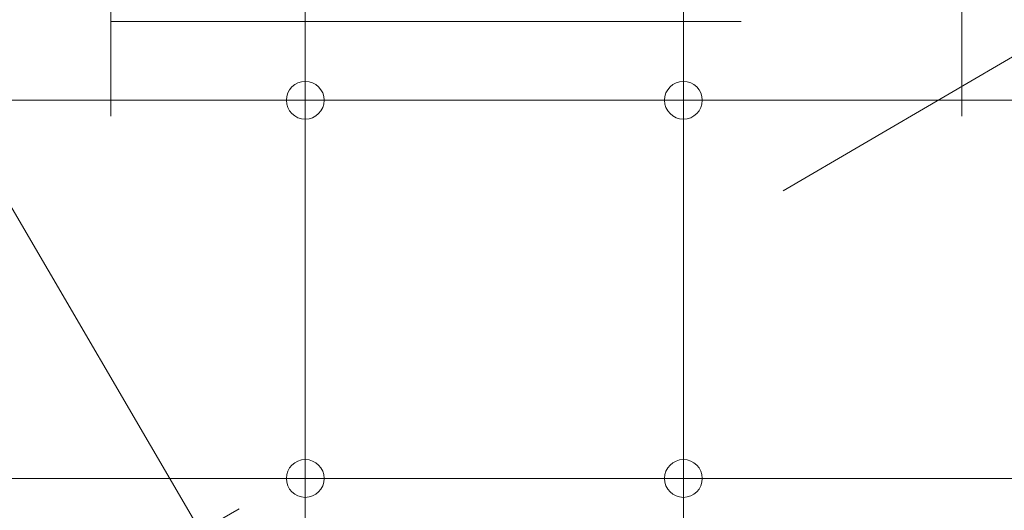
# Model space of a CAD drawing. Header units: metres. Extents: x -45 to 152, y -127 to 99.
# Tile 194 of 256: x -25.795 to -24.232, y -11.576 to -10.797. Entities that reach past the tile are written whole.
import ezdxf

# ---------------------------------------------------------------- set-up
doc = ezdxf.new("R2010")
doc.units = ezdxf.units.M
doc.linetypes.add('gestrichelt - 01', pattern=[2, 1, -1])
doc.linetypes.add('Raster 01', pattern=[2, 1, -1])
for name, color, linetype, lineweight in [('036_Bodenbelagarbeiten-350 Doppelbodenelement', 7, 'Continuous', 9), ('_1.35m (3D)', 7, 'Continuous', 9), ('_OG 2 (2D)', 7, 'Continuous', 9)]:
    doc.layers.add(name, color=color, linetype=linetype, lineweight=lineweight)
for name, color, linetype, lineweight, true_color in [('ACTES-Einrichtung Aufsicht.', 7, 'Continuous', 9, 0xa6a6a6), ('AV1-Bewegungsfläche', 7, 'gestrichelt - 01', 9, 0xd9d9d9), ('AV1-Raster', 7, 'Raster 01', 9, 0xa6a6a6)]:
    doc.layers.add(name, color=color, linetype=linetype, lineweight=lineweight, true_color=true_color)

# ---------------------------------------------------------------- blocks, each defined once
blk = doc.blocks.new('Group-2')
at = {"layer": 'AV1-Raster'}
for p, q in [((-25.65, -22.95), (-25.65, 1.35)), ((-24.3, -22.95), (-24.3, 1.35)), ((1.35, -10.8), (-40.5, -10.8))]:
    blk.add_line(p, q, dxfattribs=at)
blk = doc.blocks.new('1.35m (3D)')
at = {"layer": 'AV1-Raster', "color": 7}
blk.add_blockref('Group-2', (0, 0), dxfattribs=at)
blk = doc.blocks.new('Group-98')
at = {"layer": 'AV1-Bewegungsfläche', "color": 9, "flags": 128}
blk.add_lwpolyline([(-25.5077, -11.6087), (-26.0122, -10.7452, -0.063875), (-25.203, -10.1219, -0.008083), (-25.0911, -10.0589, -0.055453), (-24.2688, -9.7247), (-23.8644, -10.4037), (-23.7577, -10.5863)], format="xyb", close=True, dxfattribs=at)
blk = doc.blocks.new('Group-101')
at = {"layer": 'ACTES-Einrichtung Aufsicht.'}
blk.add_blockref('Group-98', (0, 0), dxfattribs=at)
blk = doc.blocks.new('OG 2 (2D)')
at = {"layer": 'ACTES-Einrichtung Aufsicht.'}
blk.add_blockref('Group-101', (0, 0), dxfattribs=at)
at = {"layer": '036_Bodenbelagarbeiten-350 Doppelbodenelement', "color": 230, "linetype": 'Continuous', "flags": 128}
for points in [[(-25.9416, -10.325), (-25.3416, -10.325), (-25.3416, -10.925), (-25.9416, -10.925)], [(-25.3416, -10.325), (-24.7416, -10.325), (-24.7416, -10.925), (-25.3416, -10.925)], [(-24.7416, -10.325), (-24.1416, -10.325), (-24.1416, -10.925), (-24.7416, -10.925)], [(-25.9416, -10.925), (-25.3416, -10.925), (-25.3416, -11.525), (-25.9416, -11.525)], [(-25.3416, -10.925), (-24.7416, -10.925), (-24.7416, -11.525), (-25.3416, -11.525)], [(-24.7416, -10.925), (-24.1416, -10.925), (-24.1416, -11.525), (-24.7416, -11.525)], [(-25.9416, -11.525), (-25.3416, -11.525), (-25.3416, -12.125), (-25.9416, -12.125)], [(-25.3416, -11.525), (-24.7416, -11.525), (-24.7416, -12.125), (-25.3416, -12.125)], [(-24.7416, -11.525), (-24.1416, -11.525), (-24.1416, -12.125), (-24.7416, -12.125)]]:
    blk.add_lwpolyline(points, close=True, dxfattribs=at)
at = {"layer": '036_Bodenbelagarbeiten-350 Doppelbodenelement', "color": 230, "lineweight": 18}
for centre in [(-25.3416, -10.925), (-24.7416, -10.925), (-25.3416, -11.525), (-24.7416, -11.525)]:
    blk.add_circle(centre, 0.03, dxfattribs=at)

msp = doc.modelspace()

# ---------------------------------------------------------------- block references
at = {"layer": '_1.35m (3D)'}
msp.add_blockref('1.35m (3D)', (0, 0), dxfattribs=at)

# ---------------------------------------------------------------- next in the draw order: block references
at = {"layer": '_OG 2 (2D)'}
msp.add_blockref('OG 2 (2D)', (0, 0), dxfattribs=at)

doc.saveas('drawing.dxf')
